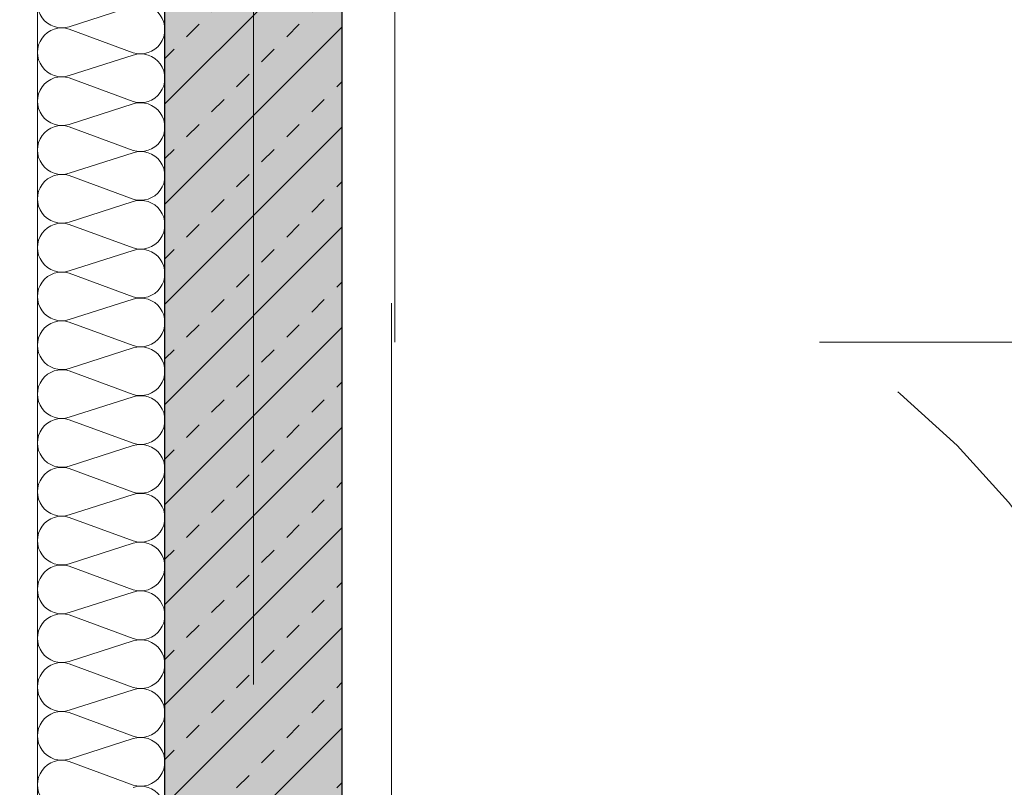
# Model space of a CAD drawing. Header units: metres. Extents: x -167 to 152, y -127 to 99.
# Tile 18 of 225: x -39.48 to -38.09, y -21.35 to -20.27. Entities that reach past the tile are written whole.
import ezdxf

# ---------------------------------------------------------------- set-up
doc = ezdxf.new("R2010")
doc.units = ezdxf.units.M
doc.linetypes.add('Achsen 01', pattern=[5.291531, 3.175, -1.058062, 0.352704, -0.705764])
doc.linetypes.add('gestrichelt - 01', pattern=[2, 1, -1])
for name, color, linetype, lineweight, true_color in [('013_Beton und Stahlbetonarbeiten-000 Sichtbeton-331 tragende Au', 5, 'Continuous', 5, 0x0000ff), ('014_Fassadenarbeiten-000 Aufsicht Betonfertigteile', 7, 'Continuous', 9, 0xc0c0c0), ('014_Fassadenarbeiten-330 mineralische Dämmung', 7, 'Continuous', 9, 0x666666), ('032_Metallarbeiten-Fenster', 7, 'Continuous', 13, 0x444444), ('AV1-Achsen', 1, 'Achsen 01', 18, 0xff0000), ('AV1-Bewegungsfläche', 7, 'gestrichelt - 01', 9, 0xd9d9d9), ('AV1-Einrichtung', 7, 'Continuous', 9, 0xa6a6a6)]:
    doc.layers.add(name, color=color, linetype=linetype, lineweight=lineweight, true_color=true_color)
for name, color, linetype, lineweight in [('013_Beton und Stahlbetonarbeiten-330 Außenwände', 7, 'Continuous', 25), ('_GRU (2D)', 7, 'Continuous', 9), ('_OG 1 (2D)', 7, 'Continuous', 9)]:
    doc.layers.add(name, color=color, linetype=linetype, lineweight=lineweight)

# ---------------------------------------------------------------- blocks, each defined once
blk = doc.blocks.new('Group-22')
at = {"layer": 'AV1-Bewegungsfläche', "flags": 128}
blk.add_lwpolyline([(-38.95, -20.725), (-38.95, -18.925), (-37.95, -18.925), (-37.95, -20.725)], close=True, dxfattribs=at)
blk = doc.blocks.new('Group-267')
at = {"layer": '014_Fassadenarbeiten-330 mineralische Dämmung', "transparency": 33554687, "flags": 128}
for points in [[(-21.4195, 39.32, 1.372583), (-21.3539, 39.32)], [(-21.3829, 39.41, -1.372995), (-21.3173, 39.41), (-21.3506, 39.32, 1.372583), (-21.285, 39.32), (-21.3139, 39.41, -1.372995), (-21.2483, 39.41), (-21.2816, 39.32, 1.372583), (-21.216, 39.32), (-21.245, 39.41, -1.372995), (-21.1794, 39.41), (-21.2127, 39.32, 1.372583), (-21.1471, 39.32), (-21.176, 39.41, -1.372995), (-21.1104, 39.41), (-21.1437, 39.32, 1.372583), (-21.0781, 39.32), (-21.1071, 39.41, -1.372995), (-21.0415, 39.41), (-21.0748, 39.32, 1.372583), (-21.0092, 39.32), (-21.0381, 39.41, -1.372995), (-20.9726, 39.41), (-21.0058, 39.32, 1.372583), (-20.9403, 39.32), (-20.9692, 39.41, -1.372995), (-20.9036, 39.41), (-20.9369, 39.32, 1.372583), (-20.8713, 39.32), (-20.9002, 39.41, -1.372995), (-20.8347, 39.41), (-20.8679, 39.32, 1.372583), (-20.8024, 39.32), (-20.8313, 39.41, -1.372995), (-20.7657, 39.41), (-20.799, 39.32, 1.372583), (-20.7334, 39.32), (-20.7623, 39.41, -1.372995), (-20.6968, 39.41), (-20.73, 39.32, 1.372583), (-20.6645, 39.32), (-20.6934, 39.41, -1.372995), (-20.6278, 39.41), (-20.6611, 39.32, 1.372583), (-20.5955, 39.32), (-20.6245, 39.41, -1.372995), (-20.5589, 39.41), (-20.5922, 39.32, 1.372583), (-20.5266, 39.32), (-20.5555, 39.41, -1.372995), (-20.4899, 39.41), (-20.5232, 39.32, 1.372583), (-20.4576, 39.32), (-20.4866, 39.41, -1.372995), (-20.421, 39.41), (-20.4543, 39.32, 1.372583), (-20.3887, 39.32), (-20.4176, 39.41, -1.372995), (-20.3521, 39.41), (-20.3853, 39.32, 1.372583), (-20.3198, 39.32), (-20.3487, 39.41, -1.372995), (-20.2831, 39.41), (-20.3164, 39.32, 1.372583), (-20.2508, 39.32), (-20.2797, 39.41, -1.372995), (-20.2142, 39.41)]]:
    blk.add_lwpolyline(points, format="xyb", dxfattribs=at)
blk = doc.blocks.new('Group-268')
at = {"layer": '014_Fassadenarbeiten-330 mineralische Dämmung', "transparency": 33554687}
blk.add_blockref('Group-267', (0, 0), dxfattribs=at)
blk = doc.blocks.new('Parametric Object-36')
at = {"layer": '014_Fassadenarbeiten-330 mineralische Dämmung', "color": 7, "transparency": 33554687}
blk.add_blockref('Group-268', (0, 0), dxfattribs=at)
at = {"layer": '014_Fassadenarbeiten-330 mineralische Dämmung', "color": 0, "flags": 1}
for tag in ['IFC_UUID', 'instanceID', 'prm0_name', 'prm0_type', 'prm0_value', 'prm1_name', 'prm1_type', 'prm1_value', 'prm2_name', 'prm2_type', 'prm2_value', 'prm3_name', 'prm3_type', 'prm3_value', 'prm4_name', 'prm4_type', 'prm4_value', 'prm5_name', 'prm5_type', 'prm5_value', 'prm6_name', 'prm6_type', 'prm6_value']:
    blk.add_attdef(tag, (-39.4631, -21.9098), '', height=0.00018, dxfattribs=at)
blk = doc.blocks.new('COE - Fenster 01')
at = {"layer": '032_Metallarbeiten-Fenster', "color": 7, "linetype": 'gestrichelt - 01', "lineweight": 18, "transparency": 33554687}
blk.add_line((-0.055, 0.145), (-1.185, 0.145), dxfattribs=at)
blk.add_arc((-0.055, 0.145), 1.13, 90, 179.9996, dxfattribs=at)
blk = doc.blocks.new('OG 1 (2D)')
at = {"layer": '014_Fassadenarbeiten-000 Aufsicht Betonfertigteile', "flags": 128}
blk.add_lwpolyline([(-39.455, 0.305), (-39.455, -21.905), (-39.825, -22.275), (-39.825, 0.675)], close=True, dxfattribs=at)
at = {"layer": '014_Fassadenarbeiten-330 mineralische Dämmung', "rotation": 90}
blk.add_blockref('Parametric Object-36', (0, 0), dxfattribs=at)
at = {"layer": 'AV1-Einrichtung', "color": 7}
blk.add_blockref('Group-22', (0, 0), dxfattribs=at)
at = {"layer": '013_Beton und Stahlbetonarbeiten-000 Sichtbeton-331 tragende Au', "linetype": 'Continuous', "lineweight": 0}
blk.add_hatch(color=30, dxfattribs=at).paths.add_polyline_path([(-39.075, -21.475), (-39.075, -16.275), (-36.375, -16.275), (-36.375, -16.125), (-36.325, -16.075), (-36.325, -16.325), (-39.025, -16.325), (-39.025, -21.475)])
at = {"layer": '013_Beton und Stahlbetonarbeiten-330 Außenwände', "linetype": 'Continuous', "lineweight": 0, "true_color": 0xc0c0c0}
blk.add_hatch(color=9, dxfattribs=at).paths.add_polyline_path([(-39.275, -16.075), (-36.325, -16.075), (-36.325, -16.325), (-39.025, -16.325), (-39.025, -21.725), (-39.275, -21.725)])
at = {"layer": '013_Beton und Stahlbetonarbeiten-330 Außenwände', "linetype": 'Continuous', "lineweight": 13}
h = blk.add_hatch(dxfattribs=at)
h.set_pattern_fill('Stahlbeton', color=251, style=0, pattern_type=2)
h.set_pattern_definition([(45, (0, 0), (0.07071068, -0.07071068), [0.025, -0.025])])
h.paths.add_polyline_path([(-39.275, -16.075), (-36.325, -16.075), (-36.325, -16.325), (-39.025, -16.325), (-39.025, -21.725), (-39.275, -21.725)])
h = blk.add_hatch(dxfattribs=at)
h.set_pattern_fill('Stahlbeton-1', color=251, style=0, pattern_type=2)
h.set_pattern_definition([(-135, (0.03106, -0.03313), (0.07071068, -0.07071068), [])])
h.paths.add_polyline_path([(-39.275, -16.075), (-36.325, -16.075), (-36.325, -16.325), (-39.025, -16.325), (-39.025, -21.725), (-39.275, -21.725)])
at = {"layer": '013_Beton und Stahlbetonarbeiten-330 Außenwände', "flags": 128}
blk.add_lwpolyline([(-39.275, -16.075), (-36.325, -16.075), (-36.325, -16.325), (-39.025, -16.325), (-39.025, -21.725), (-39.275, -21.725)], close=True, dxfattribs=at)
at = {"layer": '014_Fassadenarbeiten-330 mineralische Dämmung', "flags": 128}
blk.add_lwpolyline([(-36.8275, -16.075), (-36.8275, -15.895), (-39.455, -15.895), (-39.455, -21.905), (-39.15, -21.905), (-39.15, -21.725), (-39.275, -21.725), (-39.275, -16.075)], close=True, dxfattribs=at)
at = {"layer": '032_Metallarbeiten-Fenster', "color": 7, "rotation": 270}
blk.add_blockref('COE - Fenster 01', (-39.1, -21.725), dxfattribs=at)
blk = doc.blocks.new('Group-751')
at = {"layer": 'AV1-Achsen'}
blk.add_line((-39.15, -26.5), (-39.15, 4.9), dxfattribs=at)
blk = doc.blocks.new('GRU (2D)')
at = {"layer": 'AV1-Achsen', "color": 7}
blk.add_blockref('Group-751', (0, 0), dxfattribs=at)

msp = doc.modelspace()

# ---------------------------------------------------------------- block references
at = {"layer": '_OG 1 (2D)'}
msp.add_blockref('OG 1 (2D)', (0, 0), dxfattribs=at)

# ---------------------------------------------------------------- next in the draw order: block references
at = {"layer": '_GRU (2D)'}
msp.add_blockref('GRU (2D)', (0, 0), dxfattribs=at)

doc.saveas('drawing.dxf')
